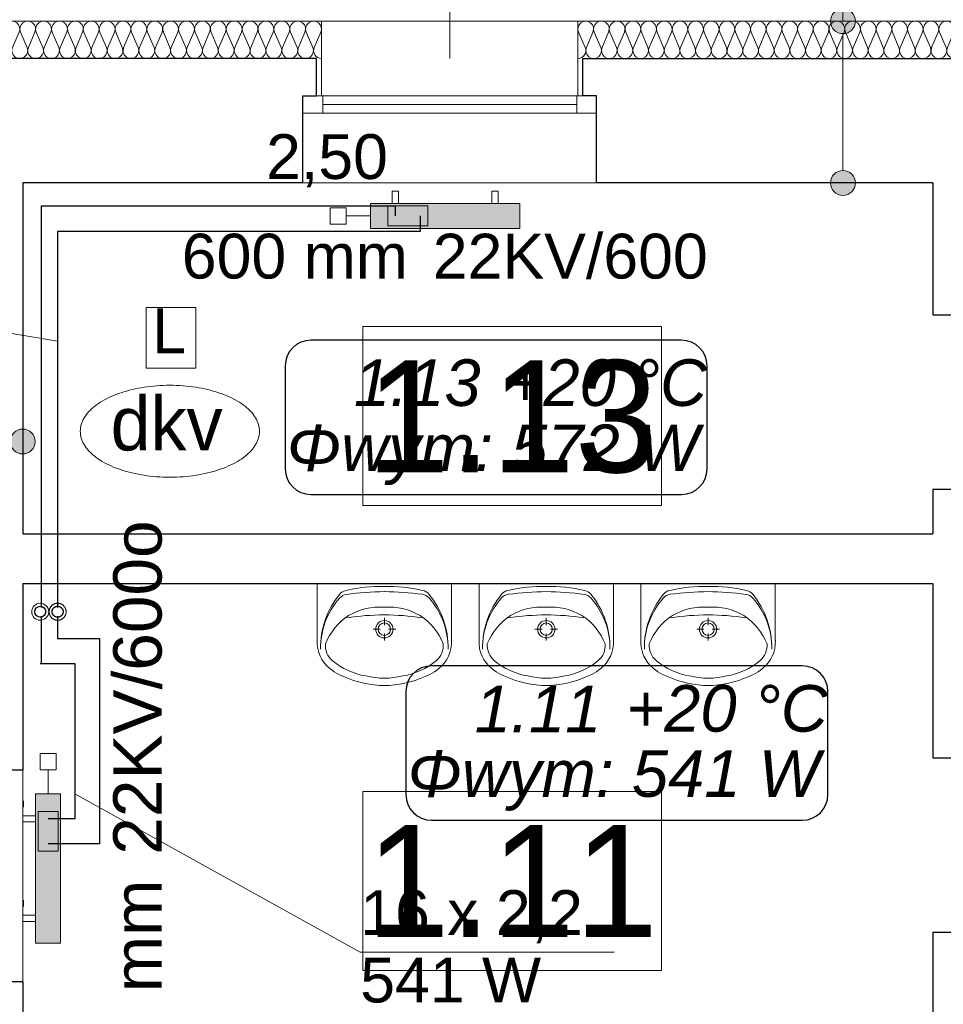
# Model space of a CAD drawing. Header units: millimetres. Extents: x -17429 to 155243, y -2908 to 188569.
# Tile 63 of 113: x -10423 to -6713, y 99295 to 103252. Entities that reach past the tile are written whole.
import ezdxf
from ezdxf.lldxf.tags import DXFTag

# ---------------------------------------------------------------- set-up
doc = ezdxf.new("R2010")
doc.units = ezdxf.units.MM
doc.header["$MEASUREMENT"] = 0
doc.linetypes.add('PHANTOM', pattern=[2.5, 1.25, -0.25, 0.25, -0.25, 0.25, -0.25])
for name, color, linetype in [('#podkład', 252, 'Continuous'), ('Arch ocieplenie', 252, 'Continuous'), ('Arch opisy', 252, 'Continuous'), ('INWENT wyposarzenie', 252, 'Continuous'), ('IS_Armatura_podłączeniowa_grz._dolnozas.', 255, 'SOLID'), ('IS_Armatura_Therm', 7, 'SOLID'), ('IS_Grafika', 7, 'SOLID'), ('IS_Grzejniki_Plan_rzut', 7, 'SOLID'), ('IS_Opisy_działek_Therm', 7, 'SOLID'), ('IS_Powrót', 5, 'DASH'), ('IS_Text_Armatury_Therm', 7, 'Continuous'), ('IS_Text_Konstrukcji', 7, 'Continuous'), ('IS_Text_Odbiornikow_Therm', 7, 'Continuous'), ('IS_Zasilanie', 1, 'SOLID')]:
    doc.layers.add(name, color=color, linetype=linetype)
doc.layers.add('arch izolacje_Nr_Pióra__3', color=7, linetype='Continuous', lineweight=13, true_color=0xff6600)
doc.layers.add('Arch ocieplenie_Nr_Pióra__22', color=7, linetype='Continuous', lineweight=9, true_color=0x7f7f7f)
for name, color, linetype, lineweight in [('Arch opisy_Nr_Pióra__1', 252, 'Continuous', 25), ('Arch opisy_Nr_Pióra__21', 252, 'Continuous', 13), ('INWENT OPISY_Nr_Pióra__21', 252, 'Continuous', 13), ('INWENT wyposarzenie_Nr_Pióra__21', 252, 'Continuous', 13), ('INWENT. OKNA_Nr_Pióra__5', 7, 'Continuous', 13), ('INWENT.ŚCIANY_Nr_Pióra__1', 252, 'Continuous', 25), ('INWENT.ŚCIANY_Nr_Pióra__21', 7, 'Continuous', 13)]:
    doc.layers.add(name, color=color, linetype=linetype, lineweight=lineweight)
doc.styles.add('GENERATED_STYLE_3', font='txt')
doc.styles.add('MtXpl_Arial', font='txt', dxfattribs={"height": 0.2})
doc.styles.get("Standard").update_dxf_attribs({"font": 'arial.ttf', "bigfont": 'BIGFONT.SHX'})
tags = doc.linetypes.add('DASH', pattern=[15, 10, -5]).pattern_tags.tags
tags[6:7] = [DXFTag(74, 4), DXFTag(75, 0), DXFTag(340, '0'), DXFTag(46, 0.0), DXFTag(50, 0.0), DXFTag(44, 0.0), DXFTag(45, 0.0)]
tags[4:5] = [DXFTag(74, 4), DXFTag(75, 0), DXFTag(340, '0'), DXFTag(46, 0.0), DXFTag(50, 0.0), DXFTag(44, 0.0), DXFTag(45, 0.0)]
tags = doc.linetypes.add('SOLID', pattern=[10, 10, 0]).pattern_tags.tags
tags[6:7] = [DXFTag(74, 4), DXFTag(75, 0), DXFTag(340, '0'), DXFTag(46, 0.0), DXFTag(50, 0.0), DXFTag(44, 0.0), DXFTag(45, 0.0)]
tags[4:5] = [DXFTag(74, 4), DXFTag(75, 0), DXFTag(340, '0'), DXFTag(46, 0.0), DXFTag(50, 0.0), DXFTag(44, 0.0), DXFTag(45, 0.0)]

# ---------------------------------------------------------------- blocks, each defined once
blk = doc.blocks.new('Izolacja cieplna 14_83', base_point=(-9210.9, 103095.9))
at = {"layer": 'Arch ocieplenie_Nr_Pióra__22', "linetype": 'Continuous'}
for p, q in [((-11031.7, 103140.6), (-11058.2, 103201.2)), ((-10999.8, 103201.2), (-11026.4, 103140.6)), ((-10967.9, 103140.6), (-10994.5, 103201.2)), ((-10936, 103201.2), (-10962.6, 103140.6)), ((-10904.1, 103140.6), (-10930.7, 103201.2)), ((-10872.2, 103201.2), (-10898.8, 103140.6)), ((-10840.3, 103140.6), (-10866.9, 103201.2)), ((-10808.4, 103201.2), (-10835, 103140.6)), ((-10776.5, 103140.6), (-10803.1, 103201.2)), ((-10744.6, 103201.2), (-10771.2, 103140.6)), ((-10712.7, 103140.6), (-10739.3, 103201.2)), ((-10680.9, 103201.2), (-10707.4, 103140.6)), ((-10649, 103140.6), (-10675.5, 103201.2)), ((-10617.1, 103201.2), (-10643.6, 103140.6)), ((-10585.2, 103140.6), (-10611.7, 103201.2)), ((-10553.3, 103201.2), (-10579.8, 103140.6)), ((-10521.4, 103140.6), (-10547.9, 103201.2)), ((-10489.5, 103201.2), (-10516, 103140.6)), ((-10457.6, 103140.6), (-10484.1, 103201.2)), ((-10425.7, 103201.2), (-10452.2, 103140.6)), ((-10393.8, 103140.6), (-10420.3, 103201.2)), ((-10361.9, 103201.2), (-10388.4, 103140.6)), ((-10330, 103140.6), (-10356.5, 103201.2)), ((-10298.1, 103201.2), (-10324.6, 103140.6)), ((-10266.2, 103140.6), (-10292.7, 103201.2)), ((-10234.3, 103201.2), (-10260.8, 103140.6)), ((-10202.4, 103140.6), (-10228.9, 103201.2)), ((-10170.5, 103201.2), (-10197, 103140.6)), ((-10138.6, 103140.6), (-10165.1, 103201.2)), ((-10106.7, 103201.2), (-10133.3, 103140.6)), ((-10074.8, 103140.6), (-10101.4, 103201.2)), ((-10042.9, 103201.2), (-10069.5, 103140.6)), ((-10011, 103140.6), (-10037.6, 103201.2)), ((-9979.1, 103201.2), (-10005.7, 103140.6)), ((-9947.2, 103140.6), (-9973.8, 103201.2)), ((-9915.3, 103201.2), (-9941.9, 103140.6)), ((-9883.4, 103140.6), (-9910, 103201.2)), ((-9851.5, 103201.2), (-9878.1, 103140.6)), ((-9819.6, 103140.6), (-9846.2, 103201.2)), ((-9787.7, 103201.2), (-9814.3, 103140.6)), ((-9755.8, 103140.6), (-9782.4, 103201.2)), ((-9724, 103201.2), (-9750.5, 103140.6)), ((-9692.1, 103140.6), (-9718.6, 103201.2)), ((-9660.2, 103201.2), (-9686.7, 103140.6)), ((-9628.3, 103140.6), (-9654.8, 103201.2)), ((-9596.4, 103201.2), (-9622.9, 103140.6)), ((-9564.5, 103140.6), (-9591, 103201.2)), ((-9532.6, 103201.2), (-9559.1, 103140.6)), ((-9500.7, 103140.6), (-9527.2, 103201.2)), ((-9468.8, 103201.2), (-9495.3, 103140.6)), ((-9436.9, 103140.6), (-9463.4, 103201.2)), ((-9405, 103201.2), (-9431.5, 103140.6)), ((-9373.1, 103140.6), (-9399.6, 103201.2)), ((-9341.2, 103201.2), (-9367.7, 103140.6)), ((-9309.3, 103140.6), (-9335.8, 103201.2)), ((-9277.4, 103201.2), (-9303.9, 103140.6)), ((-9245.5, 103140.6), (-9272, 103201.2)), ((-9213.6, 103201.2), (-9240.1, 103140.6))]:
    blk.add_line(p, q, dxfattribs=at)
for centre, start_param, end_param in [((-11029, 103214), 1.158003, 5.125183), ((-10965.2, 103214), 1.158003, 5.125183), ((-10901.4, 103214), 1.158003, 5.125183), ((-10837.7, 103214), 1.158003, 5.125183), ((-10773.9, 103214), 1.158003, 5.125183), ((-10710.1, 103214), 1.158003, 5.125183), ((-10646.3, 103214), 1.158003, 5.125183), ((-10582.5, 103214), 1.158003, 5.125183), ((-10518.7, 103214), 1.158003, 5.125183), ((-10454.9, 103214), 1.158003, 5.125183), ((-10391.1, 103214), 1.158003, 5.125183), ((-10327.3, 103214), 1.158003, 5.125183), ((-10263.5, 103214), 1.158003, 5.125183), ((-10199.7, 103214), 1.158003, 5.125183), ((-10135.9, 103214), 1.158003, 5.125183), ((-10072.1, 103214), 1.158003, 5.125183), ((-10008.3, 103214), 1.158003, 5.125183), ((-9944.6, 103214), 1.158003, 5.125183), ((-9880.8, 103214), 1.158003, 5.125183), ((-9817, 103214), 1.158003, 5.125183), ((-9753.2, 103214), 1.158003, 5.125183), ((-9689.4, 103214), 1.158003, 5.125183), ((-9625.6, 103214), 1.158003, 5.125183), ((-9561.8, 103214), 1.158003, 5.125183), ((-9498, 103214), 1.158003, 5.125183), ((-9434.2, 103214), 1.158003, 5.125183), ((-9370.4, 103214), 1.158003, 5.125183), ((-9306.6, 103214), 1.158003, 5.125183), ((-9242.8, 103214), 1.158003, 5.125183), ((-11060.9, 103127.8), 6.283185, 8.266774), ((-10997.1, 103127.8), 4.299595, 8.266774), ((-10933.3, 103127.8), 4.299595, 8.266774), ((-10869.5, 103127.8), 4.299595, 8.266774), ((-10805.8, 103127.8), 4.299595, 8.266774), ((-10742, 103127.8), 4.299595, 8.266774), ((-10678.2, 103127.8), 4.299595, 8.266774), ((-10614.4, 103127.8), 4.299595, 8.266774), ((-10550.6, 103127.8), 4.299595, 8.266774), ((-10486.8, 103127.8), 4.299595, 8.266774), ((-10423, 103127.8), 4.299595, 8.266774), ((-10359.2, 103127.8), 4.299595, 8.266774), ((-10295.4, 103127.8), 4.299595, 8.266774), ((-10231.6, 103127.8), 4.299595, 8.266774), ((-10167.8, 103127.8), 4.299595, 8.266774), ((-10104, 103127.8), 4.299595, 8.266774), ((-10040.2, 103127.8), 4.299595, 8.266774), ((-9976.4, 103127.8), 4.299595, 8.266774), ((-9912.7, 103127.8), 4.299595, 8.266774), ((-9848.9, 103127.8), 4.299595, 8.266774), ((-9785.1, 103127.8), 4.299595, 8.266774), ((-9721.3, 103127.8), 4.299595, 8.266774), ((-9657.5, 103127.8), 4.299595, 8.266774), ((-9593.7, 103127.8), 4.299595, 8.266774), ((-9529.9, 103127.8), 4.299595, 8.266774), ((-9466.1, 103127.8), 4.299595, 8.266774), ((-9402.3, 103127.8), 4.299595, 8.266774), ((-9338.5, 103127.8), 4.299595, 8.266774), ((-9274.7, 103127.8), 4.299595, 8.266774), ((-9210.9, 103127.8), 4.299596, 6.283185)]:
    blk.add_ellipse(centre, major_axis=(0, -31.9), ratio=0.999838, start_param=start_param, end_param=end_param, dxfattribs=at)
blk = doc.blocks.new('Izolacja cieplna 14_84', base_point=(-8180.9, 103095.9))
at = {"layer": 'Arch ocieplenie_Nr_Pióra__22', "linetype": 'Continuous'}
for p, q in [((-8178.3, 103201.2), (-8152.1, 103140.6)), ((-8146.8, 103140.6), (-8120.5, 103201.2)), ((-8115.3, 103201.2), (-8089, 103140.6)), ((-8083.7, 103140.6), (-8057.5, 103201.2)), ((-8052.2, 103201.2), (-8026, 103140.6)), ((-8020.7, 103140.6), (-7994.5, 103201.2)), ((-7989.2, 103201.2), (-7963, 103140.6)), ((-7957.7, 103140.6), (-7931.5, 103201.2)), ((-7926.2, 103201.2), (-7899.9, 103140.6)), ((-7894.6, 103140.6), (-7868.4, 103201.2)), ((-7863.1, 103201.2), (-7836.9, 103140.6)), ((-7831.6, 103140.6), (-7805.4, 103201.2)), ((-7800.1, 103201.2), (-7773.9, 103140.6)), ((-7768.6, 103140.6), (-7742.4, 103201.2)), ((-7737.1, 103201.2), (-7710.9, 103140.6)), ((-7705.6, 103140.6), (-7679.3, 103201.2)), ((-7674, 103201.2), (-7647.8, 103140.6)), ((-7642.5, 103140.6), (-7616.3, 103201.2)), ((-7611, 103201.2), (-7584.8, 103140.6)), ((-7579.5, 103140.6), (-7553.3, 103201.2)), ((-7548, 103201.2), (-7521.8, 103140.6)), ((-7516.5, 103140.6), (-7490.2, 103201.2)), ((-7484.9, 103201.2), (-7458.7, 103140.6)), ((-7453.4, 103140.6), (-7427.2, 103201.2)), ((-7421.9, 103201.2), (-7395.7, 103140.6)), ((-7390.4, 103140.6), (-7364.2, 103201.2)), ((-7358.9, 103201.2), (-7332.7, 103140.6)), ((-7327.4, 103140.6), (-7301.2, 103201.2)), ((-7295.9, 103201.2), (-7269.6, 103140.6)), ((-7264.3, 103140.6), (-7238.1, 103201.2)), ((-7232.8, 103201.2), (-7206.6, 103140.6)), ((-7201.3, 103140.6), (-7175.1, 103201.2)), ((-7169.8, 103201.2), (-7143.6, 103140.6)), ((-7138.3, 103140.6), (-7112.1, 103201.2)), ((-7106.8, 103201.2), (-7080.5, 103140.6)), ((-7075.3, 103140.6), (-7049, 103201.2)), ((-7043.7, 103201.2), (-7017.5, 103140.6)), ((-7012.2, 103140.6), (-6986, 103201.2)), ((-6980.7, 103201.2), (-6954.5, 103140.6)), ((-6949.2, 103140.6), (-6923, 103201.2)), ((-6917.7, 103201.2), (-6891.5, 103140.6)), ((-6886.2, 103140.6), (-6859.9, 103201.2)), ((-6854.6, 103201.2), (-6828.4, 103140.6)), ((-6823.1, 103140.6), (-6796.9, 103201.2)), ((-6791.6, 103201.2), (-6765.4, 103140.6)), ((-6760.1, 103140.6), (-6733.9, 103201.2)), ((-6728.6, 103201.2), (-6702.4, 103140.6)), ((-6697.1, 103140.6), (-6670.9, 103201.2)), ((-6665.6, 103201.2), (-6639.3, 103140.6)), ((-6634, 103140.6), (-6607.8, 103201.2)), ((-6602.5, 103201.2), (-6576.3, 103140.6)), ((-6571, 103140.6), (-6544.8, 103201.2)), ((-6539.5, 103201.2), (-6513.3, 103140.6)), ((-6508, 103140.6), (-6481.8, 103201.2)), ((-6476.5, 103201.2), (-6450.2, 103140.6)), ((-6445, 103140.6), (-6418.7, 103201.2)), ((-6413.4, 103201.2), (-6387.2, 103140.6)), ((-6381.9, 103140.6), (-6355.7, 103201.2)), ((-6350.4, 103201.2), (-6324.2, 103140.6)), ((-6318.9, 103140.6), (-6292.7, 103201.2)), ((-6287.4, 103201.2), (-6261.2, 103140.6)), ((-6255.9, 103140.6), (-6229.6, 103201.2)), ((-6224.3, 103201.2), (-6198.1, 103140.6)), ((-6192.8, 103140.6), (-6166.6, 103201.2)), ((-6161.3, 103201.2), (-6135.1, 103140.6)), ((-6129.8, 103140.6), (-6103.6, 103201.2))]:
    blk.add_line(p, q, dxfattribs=at)
for centre, start_param, end_param in [((-8149.4, 103214), 4.299595, 8.266775), ((-8086.4, 103214), 4.299595, 8.266775), ((-8023.4, 103214), 4.299595, 8.266775), ((-7960.3, 103214), 4.299595, 8.266775), ((-7897.3, 103214), 4.299595, 8.266775), ((-7834.3, 103214), 4.299595, 8.266775), ((-7771.2, 103214), 4.299595, 8.266775), ((-7708.2, 103214), 4.299595, 8.266775), ((-7645.2, 103214), 4.299595, 8.266775), ((-7582.1, 103214), 4.299595, 8.266775), ((-7519.1, 103214), 4.299595, 8.266775), ((-7456.1, 103214), 4.299595, 8.266775), ((-7393.1, 103214), 4.299595, 8.266775), ((-7330, 103214), 4.299595, 8.266775), ((-7267, 103214), 4.299595, 8.266775), ((-7204, 103214), 4.299595, 8.266775), ((-7140.9, 103214), 4.299595, 8.266775), ((-7077.9, 103214), 4.299595, 8.266775), ((-7014.9, 103214), 4.299595, 8.266775), ((-6951.8, 103214), 4.299595, 8.266775), ((-6888.8, 103214), 4.299595, 8.266775), ((-6825.8, 103214), 4.299595, 8.266775), ((-6762.7, 103214), 4.299595, 8.266775), ((-6699.7, 103214), 4.299595, 8.266775), ((-6636.7, 103214), 4.299595, 8.266775), ((-6573.7, 103214), 4.299595, 8.266775), ((-6510.6, 103214), 4.299595, 8.266775), ((-6447.6, 103214), 4.299595, 8.266775), ((-6384.6, 103214), 4.299595, 8.266775), ((-6321.5, 103214), 4.299595, 8.266775), ((-6258.5, 103214), 4.299595, 8.266775), ((-6195.5, 103214), 4.299595, 8.266775), ((-6132.4, 103214), 4.299595, 8.266775), ((-8180.9, 103127.8), 3.141593, 5.125182), ((-8117.9, 103127.8), 1.158004, 5.125183), ((-8054.9, 103127.8), 1.158004, 5.125183), ((-7991.8, 103127.8), 1.158004, 5.125183), ((-7928.8, 103127.8), 1.158004, 5.125183), ((-7865.8, 103127.8), 1.158004, 5.125183), ((-7802.7, 103127.8), 1.158004, 5.125183), ((-7739.7, 103127.8), 1.158004, 5.125183), ((-7676.7, 103127.8), 1.158004, 5.125183), ((-7613.7, 103127.8), 1.158004, 5.125183), ((-7550.6, 103127.8), 1.158004, 5.125183), ((-7487.6, 103127.8), 1.158004, 5.125183), ((-7424.6, 103127.8), 1.158004, 5.125183), ((-7361.5, 103127.8), 1.158004, 5.125183), ((-7298.5, 103127.8), 1.158004, 5.125183), ((-7235.5, 103127.8), 1.158004, 5.125183), ((-7172.4, 103127.8), 1.158004, 5.125183), ((-7109.4, 103127.8), 1.158004, 5.125183), ((-7046.4, 103127.8), 1.158004, 5.125183), ((-6983.4, 103127.8), 1.158004, 5.125183), ((-6920.3, 103127.8), 1.158004, 5.125183), ((-6857.3, 103127.8), 1.158004, 5.125183), ((-6794.3, 103127.8), 1.158004, 5.125183), ((-6731.2, 103127.8), 1.158004, 5.125183), ((-6668.2, 103127.8), 1.158004, 5.125183), ((-6605.2, 103127.8), 1.158004, 5.125183), ((-6542.1, 103127.8), 1.158004, 5.125183), ((-6479.1, 103127.8), 1.158004, 5.125183), ((-6416.1, 103127.8), 1.158004, 5.125183), ((-6353.1, 103127.8), 1.158004, 5.125183), ((-6290, 103127.8), 1.158004, 5.125183), ((-6227, 103127.8), 1.158004, 5.125183), ((-6164, 103127.8), 1.158004, 5.125183), ((-6100.9, 103127.8), 1.158004, 3.141593)]:
    blk.add_ellipse(centre, major_axis=(0, 31.9), ratio=0.987883, start_param=start_param, end_param=end_param, dxfattribs=at)
blk = doc.blocks.new('Symbol Umywalka 14_233', base_point=(-7928.1, 100575.9))
at = {"layer": 'INWENT wyposarzenie_Nr_Pióra__21', "linetype": 'Continuous'}
for p, q in [((-7928.1, 100985.9), (-7388.1, 100985.9)), ((-7928.1, 100985.9), (-7928.1, 100757.4)), ((-7573, 100985.9), (-7743.2, 100985.9)), ((-7388.1, 100985.9), (-7388.1, 100757.4)), ((-7658.2, 100848.1), (-7658.2, 100819.2)), ((-7674.9, 100802.6), (-7703.7, 100802.6)), ((-7658.2, 100785.9), (-7658.2, 100757.1)), ((-7612.7, 100802.6), (-7641.5, 100802.6))]:
    blk.add_line(p, q, dxfattribs=at)
for radius in [35, 25]:
    blk.add_circle((-7658.2, 100802.6), radius, dxfattribs=at)
for centre, radius, start, end in [((-7574.6, 100727.8), 339.6, 140.6648, 180.9072), ((-7804, 100898.3), 45, 97.8304, 138.5245), ((-7802.5, 100914.5), 45, 102.694, 140.6648), ((-7663.9, 100299), 675.9, 89.4897, 102.694), ((-7652.9, 99799.8), 1153.8, 90.245, 97.8304), ((-7653, 100299), 675.9, 77.2285, 90.4328), ((-7664.6, 99799.8), 1153.8, 82.0921, 89.6775), ((-7512, 100898.1), 45, 41.398, 82.0921), ((-7513.5, 100914.3), 45, 39.2578, 77.2285), ((-7741.7, 100727.9), 339.6, 359.0153, 39.2578), ((-7609.1, 100726), 305.1, 138.5245, 180.6767), ((-7707.2, 100726.1), 305.1, 359.2458, 41.398), ((-7671, 100654.9), 240.7, 122.8442, 158.4481), ((-7658.2, 99875.1), 984.9, 81.1796, 98.8266), ((-7677.4, 100651), 240.6, 85.394, 121.0561), ((-7638.8, 100651), 240.6, 58.9439, 94.606), ((-7645.2, 100654.9), 240.7, 21.5519, 57.1558), ((-7790.9, 100751.5), 137.4, 177.5448, 231.2546), ((-7814.1, 100737.8), 80.9, 176.0694, 229.1984), ((-7502.1, 100737.8), 80.9, 310.8016, 3.9306), ((-7525.3, 100751.5), 137.4, 308.7454, 2.4552), ((-7681.5, 100903.2), 293, 230.7149, 260.0022), ((-7634.7, 100903.2), 293, 279.9978, 309.2851), ((-7743.9, 100810.5), 212.8, 231.3152, 242.8429), ((-7644.4, 101019.5), 444.2, 243.7403, 265.7948), ((-7671.8, 101019.5), 444.2, 274.2052, 296.2597), ((-7572.4, 100810.5), 212.8, 297.1571, 308.6848), ((-7658.1, 100922.5), 316.7, 256.4334, 283.5666), ((-7658.1, 100845.9), 270, 265.9876, 274.0124)]:
    blk.add_arc(centre, radius, start, end, dxfattribs=at)
blk = doc.blocks.new('Symbol Umywalka 14_236', base_point=(-8578.2, 100575.9))
at = {"layer": 'INWENT wyposarzenie_Nr_Pióra__21', "linetype": 'Continuous'}
for p, q in [((-8578.2, 100985.9), (-8038.2, 100985.9)), ((-8578.2, 100985.9), (-8578.2, 100757.4)), ((-8223.1, 100985.9), (-8393.3, 100985.9)), ((-8038.2, 100985.9), (-8038.2, 100757.4)), ((-8308.3, 100848.1), (-8308.3, 100819.2)), ((-8325, 100802.6), (-8353.8, 100802.6)), ((-8308.3, 100785.9), (-8308.3, 100757.1)), ((-8262.8, 100802.6), (-8291.6, 100802.6))]:
    blk.add_line(p, q, dxfattribs=at)
for radius in [35, 25]:
    blk.add_circle((-8308.3, 100802.6), radius, dxfattribs=at)
for centre, radius, start, end in [((-8224.7, 100727.8), 339.6, 140.6648, 180.9072), ((-8454.1, 100898.3), 45, 97.8304, 138.5245), ((-8452.6, 100914.5), 45, 102.694, 140.6648), ((-8314, 100299), 675.9, 89.4897, 102.694), ((-8303, 99799.8), 1153.8, 90.245, 97.8304), ((-8303.1, 100299), 675.9, 77.2285, 90.4328), ((-8314.7, 99799.8), 1153.8, 82.0921, 89.6775), ((-8162.2, 100898.1), 45, 41.398, 82.0921), ((-8163.6, 100914.3), 45, 39.2578, 77.2285), ((-8391.8, 100727.9), 339.6, 359.0153, 39.2578), ((-8259.2, 100726), 305.1, 138.5245, 180.6767), ((-8357.3, 100726.1), 305.1, 359.2458, 41.398), ((-8321.1, 100654.9), 240.7, 122.8442, 158.4481), ((-8308.3, 99875.1), 984.9, 81.1796, 98.8266), ((-8327.5, 100651), 240.6, 85.394, 121.0561), ((-8288.9, 100651), 240.6, 58.9439, 94.606), ((-8295.3, 100654.9), 240.7, 21.5519, 57.1558), ((-8441, 100751.5), 137.4, 177.5448, 231.2546), ((-8464.2, 100737.8), 80.9, 176.0694, 229.1984), ((-8152.2, 100737.8), 80.9, 310.8016, 3.9306), ((-8175.4, 100751.5), 137.4, 308.7454, 2.4552), ((-8331.6, 100903.2), 293, 230.7149, 260.0022), ((-8284.8, 100903.2), 293, 279.9978, 309.2851), ((-8394, 100810.5), 212.8, 231.3152, 242.8429), ((-8294.5, 101019.5), 444.2, 243.7403, 265.7948), ((-8321.9, 101019.5), 444.2, 274.2052, 296.2597), ((-8222.5, 100810.5), 212.8, 297.1571, 308.6848), ((-8308.2, 100922.5), 316.7, 256.4334, 283.5666), ((-8308.2, 100845.9), 270, 265.9876, 274.0124)]:
    blk.add_arc(centre, radius, start, end, dxfattribs=at)
blk = doc.blocks.new('Symbol Umywalka 14_237', base_point=(-8688.5, 100575.9))
at = {"layer": 'INWENT wyposarzenie_Nr_Pióra__21', "color": 252, "linetype": 'Continuous'}
for p, q in [((-8688.5, 100985.9), (-9228.5, 100985.9)), ((-9228.5, 100985.9), (-9228.5, 100757.4)), ((-9043.6, 100985.9), (-8873.5, 100985.9)), ((-8688.5, 100985.9), (-8688.5, 100757.4)), ((-8958.4, 100848.1), (-8958.4, 100819.2)), ((-9003.9, 100802.6), (-8975.1, 100802.6)), ((-8958.4, 100785.9), (-8958.4, 100757.1)), ((-8941.8, 100802.6), (-8912.9, 100802.6))]:
    blk.add_line(p, q, dxfattribs=at)
for radius in [35, 25]:
    blk.add_circle((-8958.4, 100802.6), radius, dxfattribs=at)
for centre, radius, start, end in [((-8875, 100727.9), 339.6, 140.7422, 180.9847), ((-9104.6, 100898.1), 45, 97.9079, 138.602), ((-9103.1, 100914.3), 45, 102.7715, 140.7422), ((-8963.6, 100299), 675.9, 89.5672, 102.7715), ((-8952, 99799.8), 1153.8, 90.3225, 97.9079), ((-8952.8, 100299), 675.9, 77.306, 90.5103), ((-8963.7, 99799.8), 1153.8, 82.1696, 89.755), ((-8812.6, 100898.3), 45, 41.4755, 82.1696), ((-8814.1, 100914.5), 45, 39.3352, 77.306), ((-9042, 100727.8), 339.6, 359.0928, 39.3352), ((-8909.5, 100726.1), 305.1, 138.602, 180.7542), ((-9007.5, 100726), 305.1, 359.3233, 41.4755), ((-8971.4, 100654.9), 240.7, 122.8442, 158.4481), ((-8958.5, 99875.1), 984.9, 81.1734, 98.8204), ((-8977.9, 100651), 240.6, 85.394, 121.0561), ((-8939.2, 100651), 240.6, 58.9439, 94.606), ((-8945.6, 100654.9), 240.7, 21.5519, 57.1558), ((-9091.3, 100751.5), 137.4, 177.5448, 231.2546), ((-9114.6, 100737.8), 80.9, 176.0694, 229.1984), ((-8802.5, 100737.8), 80.9, 310.8016, 3.9306), ((-8825.8, 100751.5), 137.4, 308.7454, 2.4552), ((-8982, 100903.2), 293, 230.7149, 260.0022), ((-8935.1, 100903.2), 293, 279.9978, 309.2851), ((-9044.3, 100810.5), 212.8, 231.3152, 242.8429), ((-8944.9, 101019.5), 444.2, 243.7403, 265.7948), ((-8972.2, 101019.5), 444.2, 274.2052, 296.2597), ((-8872.8, 100810.5), 212.8, 297.1571, 308.6848), ((-8958.5, 100922.5), 316.7, 256.4334, 283.5666), ((-8958.5, 100845.9), 270, 265.9876, 274.0124)]:
    blk.add_arc(centre, radius, start, end, dxfattribs=at)
blk = doc.blocks.new('Linia_108', base_point=(-7116.6, 103245.9))
at = {"layer": 'Arch opisy_Nr_Pióra__21', "linetype": 'Continuous'}
blk.add_line((-7116.6, 103245.9), (-7116.6, 104424.9), dxfattribs=at)
blk.add_circle((-7116.6, 104724.9), 300, dxfattribs=at)
blk = doc.blocks.new('Linia_109', base_point=(-7116.6, 102595.9))
at = {"layer": 'Arch opisy_Nr_Pióra__21', "linetype": 'Continuous'}
for points in [[(-7066.6, 103245.9), (-7070.4, 103265), (-7081.2, 103281.2), (-7097.4, 103292.1), (-7116.6, 103295.9), (-7135.7, 103292.1), (-7151.9, 103281.2), (-7162.8, 103265), (-7166.6, 103245.9), (-7162.8, 103226.7), (-7151.9, 103210.5), (-7135.7, 103199.7), (-7116.6, 103195.9), (-7097.4, 103199.7), (-7081.2, 103210.5), (-7070.4, 103226.7)], [(-7066.6, 102595.9), (-7070.4, 102615), (-7081.2, 102631.2), (-7097.4, 102642), (-7116.6, 102645.9), (-7135.7, 102642), (-7151.9, 102631.2), (-7162.8, 102615), (-7166.6, 102595.9), (-7162.8, 102576.7), (-7151.9, 102560.5), (-7135.7, 102549.7), (-7116.6, 102545.9), (-7097.4, 102549.7), (-7081.2, 102560.5), (-7070.4, 102576.7)]]:
    blk.add_hatch(color=256, dxfattribs=at).paths.add_polyline_path(points, flags=0)
blk.add_line((-7116.6, 102645.9), (-7116.6, 103195.9), dxfattribs=at)
for centre in [(-7116.6, 103245.9), (-7116.6, 102595.9)]:
    blk.add_circle(centre, 50, dxfattribs=at)
blk = doc.blocks.new('Linia_111', base_point=(-10410.9, 101556.9))
at = {"layer": 'Arch opisy_Nr_Pióra__21', "linetype": 'Continuous'}
for points in [[(-11010.9, 101556.9), (-11014.7, 101576), (-11025.6, 101592.3), (-11041.8, 101603.1), (-11060.9, 101606.9), (-11080.1, 101603.1), (-11096.3, 101592.3), (-11107.1, 101576), (-11110.9, 101556.9), (-11107.1, 101537.8), (-11096.3, 101521.5), (-11080.1, 101510.7), (-11060.9, 101506.9), (-11041.8, 101510.7), (-11025.6, 101521.5), (-11014.7, 101537.8)], [(-10360.9, 101556.9), (-10364.7, 101576), (-10375.6, 101592.3), (-10391.8, 101603.1), (-10410.9, 101606.9), (-10430.1, 101603.1), (-10446.3, 101592.3), (-10457.1, 101576), (-10460.9, 101556.9), (-10457.1, 101537.8), (-10446.3, 101521.5), (-10430.1, 101510.7), (-10410.9, 101506.9), (-10391.8, 101510.7), (-10375.6, 101521.5), (-10364.7, 101537.8)]]:
    blk.add_hatch(color=256, dxfattribs=at).paths.add_polyline_path(points, flags=0)
blk.add_line((-10460.9, 101556.9), (-11010.9, 101556.9), dxfattribs=at)
for centre in [(-11060.9, 101556.9), (-10410.9, 101556.9)]:
    blk.add_circle(centre, 50, dxfattribs=at)
blk = doc.blocks.new('parter')
at = {"layer": 'arch izolacje_Nr_Pióra__3', "color": 252, "linetype": 'Continuous'}
for p, q in [((-9210.9, 103245.9), (-11060.9, 103245.9)), ((-11060.9, 103245.9), (32134.1, 103245.9)), ((-9210.9, 102945.9), (-9210.9, 103245.9)), ((-8180.9, 103245.9), (-6095.9, 103245.9)), ((-8180.9, 102945.9), (-8180.9, 103245.9))]:
    blk.add_line(p, q, dxfattribs=at)
at = {"layer": 'Arch opisy_Nr_Pióra__21', "color": 252, "linetype": 'Continuous'}
for p, q in [((-7845, 102019.4), (-9045, 102019.4)), ((-9045, 102019.4), (-9045, 101299.4)), ((-7845, 101299.4), (-7845, 102019.4)), ((-9045, 101299.4), (-7845, 101299.4)), ((-7845, 100150.8), (-9045, 100150.8)), ((-9045, 100150.8), (-9045, 99430.8)), ((-7845, 99430.8), (-7845, 100150.8)), ((-9045, 99430.8), (-7845, 99430.8))]:
    blk.add_line(p, q, dxfattribs=at)
at = {"layer": 'INWENT OPISY_Nr_Pióra__21', "color": 252, "linetype": 'Continuous'}
blk.add_line((-8695.9, 103095.9), (-8695.9, 104065.9), dxfattribs=at)
at = {"layer": 'INWENT. OKNA_Nr_Pióra__5', "color": 252, "linetype": 'Continuous'}
for p, q in [((-8105.9, 102945.9), (-9285.9, 102945.9)), ((-9285.9, 102945.9), (-9285.9, 102875.9)), ((-9205.9, 102945.9), (-9205.9, 102875.9)), ((-8185.9, 102945.9), (-8185.9, 102875.9)), ((-8105.9, 102945.9), (-8105.9, 102875.9)), ((-9285.9, 102875.9), (-8105.9, 102875.9)), ((-8185.9, 102910.9), (-9205.9, 102910.9))]:
    blk.add_line(p, q, dxfattribs=at)
at = {"layer": 'INWENT.ŚCIANY_Nr_Pióra__1', "color": 252, "linetype": 'Continuous'}
for p, q in [((-9230.9, 103095.9), (-10910.9, 103095.9)), ((-9230.9, 102945.9), (-9230.9, 103095.9)), ((-8160.9, 102945.9), (-8160.9, 103095.9)), ((-8160.9, 103095.9), (-6120.9, 103095.9)), ((-9285.9, 102595.9), (-9285.9, 102945.9)), ((-9285.9, 102945.9), (-9230.9, 102945.9)), ((-8105.9, 102945.9), (-8160.9, 102945.9)), ((-8105.9, 102595.9), (-8105.9, 102945.9)), ((-10410.9, 102595.9), (-10410.9, 101185.9)), ((-9285.9, 102595.9), (-10410.9, 102595.9)), ((-6755.9, 102595.9), (-8105.9, 102595.9)), ((-6755.9, 102595.9), (-6755.9, 102065.9)), ((-6755.9, 102065.9), (-6585.9, 102065.9)), ((-6755.9, 101365.9), (-6585.9, 101365.9)), ((-6755.9, 101365.9), (-6755.9, 101185.9)), ((-10410.9, 101185.9), (-6755.9, 101185.9)), ((-10410.9, 100985.9), (-6755.9, 100985.9)), ((-10410.9, 100985.9), (-10410.9, 100235.9)), ((-6755.9, 100985.9), (-6755.9, 100285.8)), ((-6755.9, 100285.8), (-6585.9, 100285.8)), ((-10410.9, 100235.9), (-10760.9, 100235.9)), ((-6755.9, 99585.8), (-6585.9, 99585.8)), ((-6755.9, 99585.8), (-6755.9, 97495.9)), ((-10410.9, 99385.9), (-10760.9, 99385.9)), ((-10410.9, 99385.9), (-10410.9, 98655.9))]:
    blk.add_line(p, q, dxfattribs=at)
at = {"layer": 'INWENT.ŚCIANY_Nr_Pióra__21', "color": 252, "linetype": 'Continuous'}
for p, q in [((-9285.9, 102595.9), (-8105.9, 102595.9)), ((-10410.9, 99385.9), (-10410.9, 100235.9))]:
    blk.add_line(p, q, dxfattribs=at)
at = {"layer": 'Arch ocieplenie', "color": 252, "linetype": 'Continuous', "lineweight": 9}
for name, p in [('Izolacja cieplna 14_83', (-9210.9, 103095.9)), ('Izolacja cieplna 14_84', (-8180.9, 103095.9))]:
    blk.add_blockref(name, p, dxfattribs=at)
at = {"layer": 'Arch opisy', "color": 252, "linetype": 'Continuous'}
for name, p in [('Linia_108', (-7116.6, 103245.9)), ('Linia_109', (-7116.6, 102595.9)), ('Linia_111', (-10410.9, 101556.9))]:
    blk.add_blockref(name, p, dxfattribs=at)
at = {"layer": 'INWENT wyposarzenie', "color": 252, "linetype": 'Continuous', "lineweight": 9}
for name, p in [('Symbol Umywalka 14_237', (-8688.5, 100575.9)), ('Symbol Umywalka 14_236', (-8578.2, 100575.9)), ('Symbol Umywalka 14_233', (-7928.1, 100575.9))]:
    blk.add_blockref(name, p, dxfattribs=at)
at = {"layer": 'Arch opisy_Nr_Pióra__1', "color": 252, "linetype": 'Continuous', "char_height": 450, "attachment_point": 8, "style": 'GENERATED_STYLE_3'}
for s, insert in [('{1.13}', (-8445, 101426.8)), ('{1.11}', (-8445, 99565.8))]:
    blk.add_mtext(s, dxfattribs=dict(at, insert=insert))

msp = doc.modelspace()

# ---------------------------------------------------------------- linework, layer by layer
at = {"layer": 'IS_Armatura_podłączeniowa_grz._dolnozas.', "color": 7, "lineweight": 0, "ltscale": 10}
for p, q in [((-8784, 102503.4), (-8944, 102503.4)), ((-8944, 102503.4), (-8944, 102423.4)), ((-8784, 102423.4), (-8784, 102503.4)), ((-8944, 102423.4), (-8784, 102423.4)), ((-10349.1, 100070.6), (-10349.1, 99910.6)), ((-10269.1, 100070.6), (-10349.1, 100070.6)), ((-10269.1, 99910.6), (-10269.1, 100070.6)), ((-10349.1, 99910.6), (-10269.1, 99910.6))]:
    msp.add_line(p, q, dxfattribs=at)
at = {"layer": 'IS_Armatura_Therm', "color": 7, "lineweight": 0, "ltscale": 10}
for p, q in [((-9111.5, 102495.9), (-9176.5, 102495.9)), ((-9176.5, 102495.9), (-9176.5, 102430.9)), ((-9111.5, 102430.9), (-9111.5, 102495.9)), ((-9014, 102463.4), (-9111.5, 102463.4)), ((-9176.5, 102430.9), (-9111.5, 102430.9)), ((-10276.6, 100303.1), (-10341.6, 100303.1)), ((-10341.6, 100303.1), (-10341.6, 100238.1)), ((-10276.6, 100238.1), (-10276.6, 100303.1)), ((-10341.6, 100238.1), (-10276.6, 100238.1)), ((-10309.1, 100140.6), (-10309.1, 100238.1))]:
    msp.add_line(p, q, dxfattribs=at)
at = {"layer": 'IS_Grafika', "color": 7, "lineweight": 5, "ltscale": 10}
for p, q in [((-9715.2, 102095.4), (-9915.4, 102095.4)), ((-9915.4, 102095.4), (-9915.4, 101851.1)), ((-9715.2, 101851.1), (-9715.2, 102095.4)), ((-9915.4, 101851.1), (-9715.2, 101851.1))]:
    msp.add_line(p, q, dxfattribs=at)
for points, knots in [([(-9820, 101782.8), (-9837.7, 101782.8), (-9872.5, 101781.5), (-9923.2, 101775.7), (-9971, 101766.5), (-10015.2, 101754), (-10055.4, 101738.6), (-10091, 101720.5), (-10121.5, 101700), (-10146.4, 101677.3), (-10165.2, 101652.6), (-10177.1, 101626), (-10179.8, 101607.2), (-10179.8, 101598)], [0, 0, 0, 0, 53.206774, 104.286131, 152.960622, 198.951577, 242.000697, 281.900205, 318.538128, 351.968842, 382.520946, 410.942343, 438.528187, 438.528187, 438.528187, 438.528187]), ([(-9460.2, 101598), (-9460.2, 101607.2), (-9462.9, 101626), (-9474.8, 101652.6), (-9493.6, 101677.3), (-9518.5, 101700), (-9549, 101720.5), (-9584.6, 101738.6), (-9624.8, 101754), (-9669, 101766.5), (-9716.8, 101775.7), (-9767.5, 101781.5), (-9802.3, 101782.8), (-9820, 101782.8)], [0, 0, 0, 0, 27.585844, 56.00724, 86.559344, 119.990058, 156.627982, 196.52749, 239.576609, 285.567565, 334.242055, 385.321413, 438.528187, 438.528187, 438.528187, 438.528187]), ([(-10179.8, 101598), (-10179.8, 101588.8), (-10177.1, 101570), (-10165.2, 101543.4), (-10146.4, 101518.7), (-10121.5, 101496), (-10091, 101475.5), (-10055.4, 101457.4), (-10015.2, 101442), (-9971, 101429.5), (-9923.2, 101420.3), (-9872.5, 101414.5), (-9837.7, 101413.2), (-9820, 101413.2)], [0, 0, 0, 0, 27.585844, 56.00724, 86.559344, 119.990058, 156.627982, 196.52749, 239.576609, 285.567565, 334.242055, 385.321413, 438.528187, 438.528187, 438.528187, 438.528187]), ([(-9820, 101413.2), (-9802.3, 101413.2), (-9767.5, 101414.5), (-9716.8, 101420.3), (-9669, 101429.5), (-9624.8, 101442), (-9584.6, 101457.4), (-9549, 101475.5), (-9518.5, 101496), (-9493.6, 101518.7), (-9474.8, 101543.4), (-9462.9, 101570), (-9460.2, 101588.8), (-9460.2, 101598)], [0, 0, 0, 0, 53.206774, 104.286131, 152.960622, 198.951577, 242.000697, 281.900205, 318.538128, 351.968842, 382.520946, 410.942343, 438.528187, 438.528187, 438.528187, 438.528187])]:
    msp.add_open_spline(points, degree=3, knots=knots, dxfattribs=at)
at = {"layer": 'IS_Grzejniki_Plan_rzut', "color": 252, "lineweight": 0, "ltscale": 10}
for p, q in [((-8926.5, 102513.4), (-8926.5, 102563.4)), ((-8926.5, 102563.4), (-8901.5, 102563.4)), ((-8901.5, 102563.4), (-8901.5, 102513.4)), ((-8501.5, 102563.4), (-8526.5, 102563.4)), ((-8526.5, 102563.4), (-8526.5, 102513.4)), ((-8501.5, 102513.4), (-8501.5, 102563.4)), ((-8414, 102513.4), (-9014, 102513.4)), ((-9014, 102513.4), (-9014, 102413.4)), ((-8414, 102413.4), (-8414, 102513.4)), ((-9014, 102413.4), (-8414, 102413.4)), ((-10407.7, 100113.1), (-10407.7, 100088.1)), ((-10359.1, 100140.6), (-10359.1, 99540.6)), ((-10259.1, 100140.6), (-10359.1, 100140.6)), ((-10259.1, 99540.6), (-10259.1, 100140.6)), ((-10359.1, 100053.1), (-10409.1, 100053.1)), ((-10409.1, 100028.1), (-10359.1, 100028.1)), ((-10407.7, 99688.1), (-10407.7, 99713.1)), ((-10409.1, 99653.1), (-10359.1, 99653.1)), ((-10359.1, 99628.1), (-10409.1, 99628.1)), ((-10359.1, 99540.6), (-10259.1, 99540.6))]:
    msp.add_line(p, q, dxfattribs=at)
at = {"layer": 'IS_Grzejniki_Plan_rzut', "color": 252, "linetype": 'Continuous', "lineweight": 0, "ltscale": 10, "extrusion": (0, 0, -1)}
for points in [[(8414, 102413.4), (9014, 102513.4), (9014, 102413.4)], [(9014, 102513.4), (8414, 102413.4), (8414, 102513.4)], [(10259.1, 99540.6), (10359.1, 100140.6), (10359.1, 99540.6)], [(10359.1, 100140.6), (10259.1, 99540.6), (10259.1, 100140.6)]]:
    msp.add_solid(points, dxfattribs=at)
at = {"layer": 'IS_Opisy_działek_Therm', "color": 7, "lineweight": 5, "ltscale": 10}
for p, q in [((-10270.9, 101960.7), (-11208, 102118.1)), ((-10202.2, 100140.5), (-9055.5, 99504.4)), ((-9055.5, 99504.4), (-8035.5, 99504.4))]:
    msp.add_line(p, q, dxfattribs=at)
at = {"layer": 'IS_Powrót', "color": 5, "lineweight": 30, "ltscale": 20}
for p, q in [((-8914, 102503.2), (-10337.6, 102503.2)), ((-10337.6, 102503.2), (-10337.6, 100890)), ((-8914, 102463.4), (-8914, 102503.2)), ((-10337.6, 100855.6), (-10337.6, 100664.7)), ((-10340.9, 100664.7), (-10337.6, 100664.7)), ((-10337.6, 100664.7), (-10202.2, 100664.7)), ((-10202.2, 100664.7), (-10202.2, 100040.6)), ((-10202.2, 100040.6), (-10309.1, 100040.6))]:
    msp.add_line(p, q, dxfattribs=at)
at = {"layer": 'IS_Powrót', "color": 5, "lineweight": 0, "ltscale": 20}
msp.add_circle((-10340.9, 100872.8), 34.1, dxfattribs=at)
at = {"layer": 'IS_Powrót', "color": 5, "lineweight": 30, "ltscale": 20}
msp.add_circle((-10340.9, 100872.8), 22.1, dxfattribs=at)
at = {"layer": 'IS_Text_Konstrukcji', "color": 18, "linetype": 'SOLID', "ltscale": 10, "true_color": 0x000000}
for p, q in [((-7765.3, 101964), (-9253.7, 101964)), ((-9357, 101860.7), (-9357, 101447.3)), ((-7662, 101447.3), (-7662, 101860.7)), ((-9253.7, 101344), (-7765.3, 101344)), ((-7280.3, 100655), (-8768.7, 100655)), ((-8872, 100551.7), (-8872, 100138.3)), ((-7177, 100138.3), (-7177, 100551.7)), ((-8768.7, 100035), (-7280.3, 100035))]:
    msp.add_line(p, q, dxfattribs=at)
for centre, start, end in [((-9253.7, 101860.7), 90, 180), ((-7765.3, 101860.7), 360, 90), ((-9253.7, 101447.3), 180, 270), ((-7765.3, 101447.3), 270, 0), ((-8768.7, 100551.7), 90, 180), ((-7280.3, 100551.7), 360, 90), ((-8768.7, 100138.3), 180, 270), ((-7280.3, 100138.3), 270, 0)]:
    msp.add_arc(centre, 103.3, start, end, dxfattribs=at)
at = {"layer": 'IS_Zasilanie', "color": 1, "lineweight": 30, "ltscale": 10}
for p, q in [((-8814, 102463.4), (-8814, 102400.7)), ((-8814, 102400.7), (-10270.9, 102400.7)), ((-10270.9, 102400.7), (-10270.9, 100890.3)), ((-10270.9, 100855.3), (-10270.9, 100764.7)), ((-10270.9, 100764.7), (-10250.5, 100764.7)), ((-10250.5, 100764.7), (-10102.2, 100764.7)), ((-10102.2, 100764.7), (-10102.2, 99940.6)), ((-10102.2, 99940.6), (-10309.1, 99940.6))]:
    msp.add_line(p, q, dxfattribs=at)
at = {"layer": 'IS_Zasilanie', "color": 1, "linetype": 'PHANTOM', "lineweight": 0, "ltscale": 250}
msp.add_circle((-10270.9, 100872.8), 34.1, dxfattribs=at)
at = {"layer": 'IS_Zasilanie', "color": 1, "linetype": 'PHANTOM', "lineweight": 30, "ltscale": 250}
msp.add_circle((-10270.9, 100872.8), 22.1, dxfattribs=at)

# ---------------------------------------------------------------- block references
at = {"layer": '#podkład'}
msp.add_blockref('parter', (0, 0), dxfattribs=at)

# ---------------------------------------------------------------- texts
at = {"layer": 'IS_Grafika', "color": 7, "lineweight": 5, "ltscale": 10, "style": 'MtXpl_Arial'}
for s, height, p in [('L', 180, (-9889.8, 101911.7)), ('dkv', 216, (-10057.9, 101521))]:
    msp.add_text(s, height=height, dxfattribs=at).set_placement(p)
at = {"layer": 'IS_Opisy_działek_Therm', "color": 7, "lineweight": 5, "ltscale": 10, "char_height": 180}
for s, insert, attachment_point in [('\\fArial|b0|i0;16 x 2,2', (-9055.5, 99540.4), 7), ('\\fArial|b0|i0;541 W', (-9055.5, 99482.8), 1)]:
    msp.add_mtext(s, dxfattribs=dict(at, insert=insert, attachment_point=attachment_point))
at = {"layer": 'IS_Text_Armatury_Therm', "color": 7, "linetype": 'SOLID', "ltscale": 10, "insert": (-9433.5, 102578.4), "char_height": 180, "attachment_point": 7}
msp.add_mtext('\\fArial|b0|i0;2,50  ', dxfattribs=at)
at = {"layer": 'IS_Text_Konstrukcji', "color": 18, "linetype": 'SOLID', "ltscale": 10, "true_color": 0x000000, "char_height": 187.2}
for s, insert, attachment_point in [('\\fArial|b0|i1;1.13', (-8572, 101697.2), 9), ('\\fArial|b0|i1;+20 °C', (-8472, 101697.2), 7), ('\\fArial|b0|i1;Φwym: 572 W', (-8522, 101625.2), 2), ('\\fArial|b0|i1;+20 °C', (-7987, 100388.2), 7), ('\\fArial|b0|i1;1.11', (-8087, 100388.2), 9), ('\\fArial|b0|i1;Φwym: 541 W', (-8037, 100316.2), 2)]:
    msp.add_mtext(s, dxfattribs=dict(at, insert=insert, attachment_point=attachment_point))
at = {"layer": 'IS_Text_Odbiornikow_Therm', "color": 7, "linetype": 'SOLID', "ltscale": 10, "char_height": 180}
for s, insert, attachment_point in [('\\fArial|b0|i0;22KV/600', (-8764, 102391.8), 1), ('\\fArial|b0|i0;600 mm', (-8864, 102391.8), 3)]:
    msp.add_mtext(s, dxfattribs=dict(at, insert=insert, attachment_point=attachment_point))
at = {"layer": 'IS_Text_Odbiornikow_Therm', "color": 7, "linetype": 'SOLID', "ltscale": 10, "char_height": 194.4, "rotation": 90}
for s, insert, attachment_point in [('\\fArial|b0|i0;22KV/600o', (-10047.5, 99896.2), 1), ('\\fArial|b0|i0;600 mm', (-10047.5, 99796.2), 3)]:
    msp.add_mtext(s, dxfattribs=dict(at, insert=insert, attachment_point=attachment_point))

doc.saveas('drawing.dxf')
